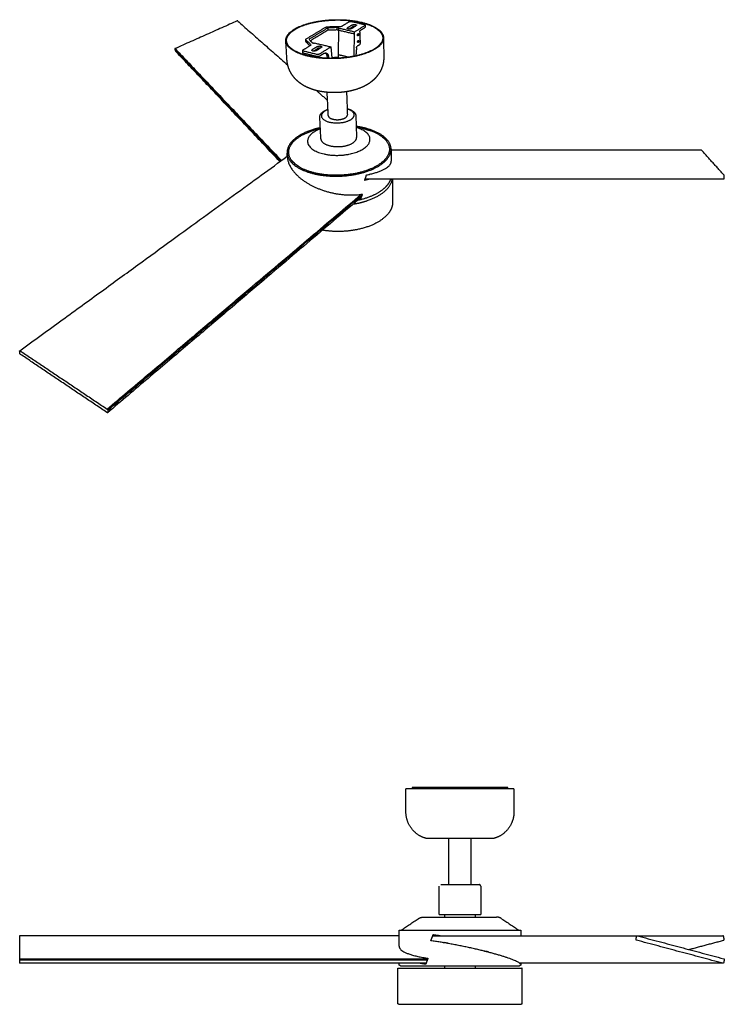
# Model space of a CAD drawing. Header units: millimetres. Extents: x -3425 to -1334, y -6454 to -5081.
# Tile 2 of 2: x -2182 to -1334, y -6454 to -5268. Entities that reach past the tile are written whole.
import ezdxf

# ---------------------------------------------------------------- set-up
doc = ezdxf.new("R2010")
doc.units = ezdxf.units.MM
doc.layers.add('Make2D$Visible$Curvas', color=7, linetype='Continuous')

msp = doc.modelspace()

# ---------------------------------------------------------------- linework, layer by layer
at = {"layer": 'Make2D$Visible$Curvas', "color": 7, "lineweight": -3, "true_color": 0xffffff}
for points, weights, degree in [([(-1920.2, -5269.5), (-1995, -5302.8)], [1956.50823439, 1918.44722666], 1), ([(-1919.6, -5269.6), (-1919.8, -5269.4), (-1920.2, -5269.5)], [1957.10165035, 1669.50852855, 1956.50823439], 2), ([(-1919.6, -5269.6), (-1859.3, -5322.8)], [1673.51279271, 1532.93501927], 1), ([(-1837.1, -5291.1), (-1813.7, -5277)], [1439.80395719, 1474.33494054], 1), ([(-1813.7, -5277), (-1812.9, -5276.6), (-1811.5, -5276.5)], [1474.33494054, 1308.74272731, 1475.62412369], 2), ([(-1811.5, -5276.5), (-1794.5, -5276)], [1475.62412369, 1477.07019962], 1), ([(-1800.2, -5277.5), (-1811, -5277.9)], [1473.13227104, 1472.21239806], 1), ([(-1797.9, -5278), (-1800.2, -5277.5)], [1471.83323293, 1473.13227104], 1), ([(-1800.2, -5277.5), (-1800.1, -5280)], [1473.13227104, 1474.63227104], 1), ([(-1794.5, -5276), (-1785.9, -5270.6)], [1477.07019962, 1490.58323293], 1), ([(-1781.5, -5274.2), (-1787.3, -5277.8)], [1481.47501491, 1472.47501491], 1), ([(-1785.9, -5270.6), (-1784.4, -5269.8), (-1782.2, -5270.3)], [1490.58323293, 1055.59250219, 1491.53419483], 2), ([(-1785.7, -5279.3), (-1781.5, -5276.7)], [1476.28646091, 1482.97501491], 1), ([(-1782.8, -5278.8), (-1777.1, -5275.2)], [1469.8769387, 1478.8769387], 1), ([(-1782.2, -5270.3), (-1767.4, -5273.7)], [1491.53419483, 1482.87394079], 1), ([(-1778.6, -5276.2), (-1780.4, -5276), (-1781.5, -5276.7)], [1470.84806779, 1197.46311487, 1482.97501491], 2), ([(-1766.6, -5275.1), (-1779, -5282.9)], [1479.32490268, 1459.82490268], 1), ([(-1776.7, -5274.7), (-1776.7, -5275), (-1777.1, -5275.2)], [1480.32449149, 1417.60117101, 1478.8769387], 2), ([(-1771.8, -5271.2), (-1745.2, -5277.3), (-1745, -5289.9)], [1492.80878742, 1290.87197805, 1446.54603373], 2), ([(-1771.8, -5280.8), (-1766.6, -5277.5)], [1472.57490268, 1480.82490268], 1), ([(-1771.3, -5270.9), (-1744.3, -5277.1), (-1744.1, -5289.9)], [1493.55878742, 1291.03589661, 1446.53111779], 2), ([(-1767.4, -5273.7), (-1766.2, -5273.9), (-1766.2, -5274.5)], [1482.87394079, 1301.21956792, 1480.75015065], 2), ([(-1766.2, -5274.5), (-1766.2, -5274.8), (-1766.6, -5275.1)], [1480.75015065, 1419.82879549, 1479.32490268], 2), ([(-1766.2, -5276.9), (-1766.1, -5277.2), (-1766.6, -5277.5)], [1482.25015065, 1421.26782401, 1480.82490268], 2), ([(-1766.2, -5274.5), (-1766.2, -5276.9)], [1278.37149971, 1279.66649013], 1), ([(-1811, -5277.9), (-1833.8, -5291.7)], [1472.21239806, 1438.46239806], 1), ([(-1832.3, -5293.3), (-1810.9, -5280.4)], [1442.04099755, 1473.71239806], 1), ([(-1811, -5277.9), (-1810.9, -5280.4)], [1472.21239806, 1473.71239806], 1), ([(-1810.9, -5280.4), (-1800.1, -5280)], [1473.71239806, 1474.63227104], 1), ([(-1800.1, -5280), (-1798.4, -5280.4)], [1474.63227104, 1473.62791483], 1), ([(-1798.3, -5280.8), (-1798.7, -5310.2)], [1472.58323293, 1487.80062424], 1), ([(-1798.4, -5278.3), (-1797.9, -5278)], [1471.08323293, 1471.83323293], 1), ([(-1779, -5282.9), (-1798.4, -5278.3)], [1459.82490268, 1471.08323293], 1), ([(-1798.4, -5278.3), (-1798.3, -5280.8)], [1471.08323293, 1472.58323293], 1), ([(-1779, -5285.4), (-1798.3, -5280.8)], [1461.32490268, 1472.58323293], 1), ([(-1787.7, -5278.4), (-1787.7, -5278.1), (-1787.3, -5277.8)], [1471.0036285, 1408.2164353, 1472.47501491], 2), ([(-1779.5, -5312), (-1779, -5285.4)], [1475.00849907, 1461.32490268], 1), ([(-1779, -5285.4), (-1779, -5282.9)], [1461.32490268, 1459.82490268], 1), ([(-1775.1, -5287.4), (-1775.5, -5287.3), (-1775.5, -5286.5)], [1469.85420238, 1253.4748193, 1468.57490268], 2), ([(-1774.5, -5284.8), (-1774.1, -5284.9), (-1774.1, -5285.6)], [1469.5424565, 1253.71238693, 1470.82490268], 2), ([(-1772.7, -5283.1), (-1772.7, -5281.4), (-1771.8, -5280.8)], [1472.07490268, 1040.20703932, 1472.57490268], 2), ([(-1772.7, -5283.1), (-1772.3, -5296.1)], [1472.07490268, 1480.07490268], 1), ([(-1860.3, -5316.7), (-1861.7, -5293.6)], [1244.58838156, 1232.63458931], 1), ([(-1836.5, -5311.6), (-1861, -5305.4), (-1861.7, -5293.6)], [1396.05878742, 1263.58886219, 1437.63943548], 2), ([(-1836, -5311.2), (-1860.1, -5305.2), (-1860.8, -5293.5)], [1396.80878742, 1263.84638345, 1437.79083097], 2), ([(-1840.9, -5304.4), (-1831.3, -5298.5)], [1408.83323293, 1422.34626625], 1), ([(-1837.6, -5291.8), (-1837.6, -5291.4), (-1837.1, -5291.1)], [1438.22534155, 1367.94540036, 1439.80395719], 2), ([(-1837.4, -5292.1), (-1837.6, -5292), (-1837.6, -5291.8)], [1437.4065967, 1418.4280664, 1438.22534155], 2), ([(-1837.4, -5294.3), (-1837.6, -5291.8)], [1236.1955915, 1234.9076421], 1), ([(-1831.3, -5298.5), (-1837.4, -5292.1)], [1422.34626625, 1437.4065967], 1), ([(-1837.3, -5294.7), (-1837.4, -5294.5), (-1837.4, -5294.3)], [1438.9065967, 1419.90785949, 1439.72534155], 2), ([(-1832.8, -5299.4), (-1837.3, -5294.7)], [1427.70119372, 1438.9065967], 1), ([(-1833.8, -5291.7), (-1833.8, -5291.8)], [1438.46239806, 1438.49581504], 1), ([(-1833.8, -5291.7), (-1830, -5295.7)], [1438.46239806, 1428.88227104], 1), ([(-1830, -5295.7), (-1827.7, -5296.3)], [1428.88227104, 1427.58323293], 1), ([(-1823.6, -5300.3), (-1829.9, -5304.2)], [1418.28119691, 1409.28119691], 1), ([(-1827.7, -5296.3), (-1827.2, -5296)], [1427.58323293, 1428.33323293], 1), ([(-1827.2, -5296), (-1807.4, -5300.8)], [1428.33323293, 1417.07490268], 1), ([(-1807.4, -5300.8), (-1820.9, -5309.3)], [1417.07490268, 1397.57490268], 1), ([(-1818.5, -5300.7), (-1818.5, -5301.1), (-1819, -5301.4)], [1417.22214789, 1349.72380712, 1415.6831207], 2), ([(-1807.4, -5300.8), (-1807.3, -5303.3)], [1417.07490268, 1418.57490268], 1), ([(-1776.6, -5301.9), (-1776.5, -5300.5), (-1775.7, -5300)], [1474.95432516, 1138.0737884, 1475.61817333], 2), ([(-1773.2, -5298.4), (-1775.7, -5300)], [1479.57490268, 1475.61817333], 1), ([(-1774.8, -5295.6), (-1775.2, -5295.5), (-1775.3, -5294.7)], [1474.84489701, 1260.39202049, 1473.57490268], 2), ([(-1774.2, -5293), (-1773.8, -5293), (-1773.8, -5293.8)], [1474.55177064, 1260.64333211, 1475.82490268], 2), ([(-1772.3, -5296.1), (-1772.3, -5297.7), (-1773.2, -5298.4)], [1480.07490268, 1047.27810713, 1479.57490268], 2), ([(-1744.1, -5289.9), (-1743.8, -5312.9)], [1251.33900057, 1263.39958992], 1), ([(-1995.4, -5303.6), (-1994.6, -5305.6)], [1918.72237927, 1920.76845021], 1), ([(-1995.4, -5303.6), (-1868, -5438.3)], [1918.72237927, 1573.7266298], 1), ([(-1995, -5302.8), (-1867.1, -5437.7)], [1918.44722666, 1572.6479931], 1), ([(-1994.6, -5305.6), (-1994.6, -5305.7), (-1994.5, -5305.8)], [1920.76845021, 1891.02860401, 1920.98963964], 2), ([(-1868.8, -5439), (-1994.5, -5305.8)], [1362.87080829, 1657.09961984], 1), ([(-1841.4, -5305.1), (-1841.4, -5304.7), (-1840.9, -5304.4)], [1407.24496819, 1337.68181894, 1408.83323293], 2), ([(-1840.2, -5305.9), (-1841.4, -5305.6), (-1841.4, -5305.1)], [1405.28419483, 1254.87613282, 1407.24496819], 2), ([(-1841.2, -5307.6), (-1841.4, -5305.1)], [1209.25046801, 1207.96288527], 1), ([(-1840.1, -5308.5), (-1841.2, -5308.2), (-1841.2, -5307.6)], [1406.78419483, 1256.21496202, 1408.74496819], 2), ([(-1824.8, -5309.8), (-1840.2, -5305.9)], [1396.62394079, 1405.28419483], 1), ([(-1824.7, -5312.3), (-1840.1, -5308.5)], [1398.12394079, 1406.78419483], 1), ([(-1830.4, -5304.9), (-1830.4, -5304.5), (-1829.9, -5304.2)], [1407.71644096, 1340.105702, 1409.28119691], 2), ([(-1829.3, -5311.2), (-1829, -5312.7)], [1432.27660395, 1433.57225058], 1), ([(-1828.4, -5305.9), (-1823.5, -5302.8)], [1412.7612461, 1419.78119691], 1), ([(-1827.6, -5313), (-1827.8, -5311.5)], [1432.59913053, 1431.41057855], 1), ([(-1826.6, -5304.8), (-1826.5, -5305.8)], [1430.15040983, 1430.84449125], 1), ([(-1825.8, -5312.1), (-1825.7, -5313.3)], [1435.26117422, 1436.10452183], 1), ([(-1825.3, -5305.3), (-1819, -5301.4)], [1406.6831207, 1415.6831207], 1), ([(-1820.9, -5309.3), (-1822.5, -5310.3), (-1824.8, -5309.8)], [1397.57490268, 986.643700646, 1396.62394079], 2), ([(-1820.8, -5311.9), (-1822.4, -5312.9), (-1824.7, -5312.3)], [1399.07490268, 987.704360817, 1398.12394079], 2), ([(-1820.4, -5302.3), (-1822.3, -5302.1), (-1823.5, -5302.8)], [1416.05495049, 1149.89530813, 1419.78119691], 2), ([(-1815.7, -5308.7), (-1820.8, -5311.9)], [1406.41083643, 1399.07490268], 1), ([(-1815.7, -5308.7), (-1814.4, -5307.8), (-1813.2, -5308.1)], [1406.41083643, 1364.65907368, 1410.61256976], 2), ([(-1811.8, -5311.9), (-1812.3, -5309), (-1814, -5308)], [1418.67955782, 1307.1737577, 1371.8969058], 2), ([(-1813.2, -5308.1), (-1810.9, -5308.7), (-1810.3, -5312.3)], [1410.61256976, 1280.48641869, 1417.81353242], 2), ([(-1811.4, -5314.5), (-1811.8, -5311.9)], [1420.86451034, 1418.67955782], 1), ([(-1809.9, -5314.5), (-1810.3, -5312.3)], [1419.71499921, 1417.81353242], 1), ([(-1807.3, -5303.3), (-1806.2, -5314.6)], [1418.57490268, 1426.39471316], 1), ([(-1786.6, -5313.2), (-1798.7, -5310.2)], [1480.64716052, 1487.80062424], 1), ([(-1798.7, -5310.2), (-1798.6, -5314.2)], [1487.80062424, 1490.30062424], 1), ([(-1776.6, -5301.9), (-1777.4, -5311.5)], [1474.95432516, 1478.84587514], 1), ([(-1806.3, -5313.6), (-1802.5, -5313.2), (-1798.6, -5313.3)], [1477.26024889, 1467.39899544, 1486.34062158], 2), ([(-1806.2, -5314.2), (-1805.7, -5314.2), (-1805.2, -5314.3)], [1383.82326119, 1370.51541729, 1490.08326616], 2), ([(-1805.2, -5314.3), (-1804.8, -5314.4), (-1804.6, -5314.6)], [1490.08326616, 1392.25100355, 1406.04206378], 2), ([(-1798.6, -5314.2), (-1798, -5314.3)], [1490.30062424, 1489.97551166], 1), ([(-1824.8, -5353.4), (-1811.5, -5365.1)], [1462.4879302, 1437.07361645], 1), ([(-1810.6, -5383.6), (-1811.9, -5355.5)], [1291.21054244, 1275.76344721], 1), ([(-1788.6, -5354.7), (-1787.6, -5382.8)], [1279.63775753, 1295.11453423], 1), ([(-1810.6, -5383.6), (-1810.5, -5386.4), (-1805.5, -5387.7)], [1501.48867074, 1327.18590796, 1492.57432563], 2), ([(-1787.9, -5375.1), (-1787.8, -5375.1), (-1787.8, -5375.1), (-1787.7, -5375.1)], [1520.7329799, 1520.70759034, 1520.68201571, 1520.65625624], 3), ([(-1777.4, -5384.1), (-1776.6, -5409.9)], [1297.56035996, 1312.18479229], 1), ([(-1819.5, -5411.5), (-1820.8, -5385.7)], [1304.77094478, 1290.19638518], 1), ([(-1777, -5395.6), (-1775.8, -5396.6)], [1375.17317866, 1373.12621589], 1), ([(-1858.2, -5428.6), (-1859.3, -5412.2), (-1831.3, -5402.3)], [1521.83848872, 1339.91814459, 1543.18755062], 2), ([(-1835.1, -5403.8), (-1831.7, -5402.4), (-1828.2, -5401), (-1824.8, -5399.6)], [1428.26741617, 1422.12981313, 1415.99221008, 1409.85460704], 3), ([(-1777, -5396.3), (-1776.3, -5396.5), (-1775.5, -5396.7), (-1774.8, -5396.9)], [1561.5091667, 1561.18691191, 1560.84566629, 1560.48598602], 3), ([(-1764.2, -5399.2), (-1769.7, -5397.7), (-1775.7, -5396.7)], [1584.86577956, 1541.08893743, 1514.42471749], 2), ([(-1774.8, -5396.9), (-1773.9, -5397.2), (-1773, -5397.4), (-1772, -5397.7)], [1560.48598602, 1560.01179964, 1559.50597936, 1558.9715919], 3), ([(-1772, -5397.7), (-1768.6, -5398.9), (-1765.1, -5400), (-1761.7, -5401.1)], [1333.88674611, 1340.02128719, 1346.15582828, 1352.29036937], 3), ([(-1765.6, -5399.8), (-1765.4, -5399.9), (-1765.2, -5399.9)], [1579.98261101, 1581.55039577, 1583.14077956], 2), ([(-1765.2, -5399.9), (-1737.2, -5407.8), (-1737, -5423.9)], [1583.14077956, 1366.26547816, 1531.54087911], 2), ([(-1761.7, -5401.1), (-1763.4, -5400.6), (-1765.1, -5400.1)], [1581.24459622, 1581.49071006, 1583.50192883], 2), ([(-1735, -5423.9), (-1735.2, -5407.2), (-1764.2, -5399.2)], [1531.48392203, 1366.59364313, 1584.86577956], 2), ([(-1819.5, -5411.5), (-1819.3, -5416.8), (-1810, -5419.5)], [1518.37945824, 1340.65534327, 1501.75905841], 2), ([(-1860.2, -5428.8), (-1859.2, -5444.1), (-1833.2, -5452.1)], [1521.46790258, 1337.84160006, 1475.00209588], 2), ([(-1859.9, -5433.3), (-1860.2, -5428.8)], [1306.60201009, 1303.98200188], 1), ([(-1858.2, -5429.5), (-1858.2, -5428.6)], [1304.98289813, 1304.44427272], 1), ([(-1832.1, -5451.2), (-1857.2, -5443.4), (-1858.2, -5428.6)], [1476.72709588, 1338.41392995, 1521.83848872], 2), ([(-1735, -5423.9), (-1734.9, -5438.6)], [1325.78957285, 1334.40821806], 1), ([(-1361.5, -5425.1), (-1361.5, -5425), (-1361.6, -5425)], [1599.63338914, 1529.5217121, 1600.07712042], 2), ([(-1334, -5455.4), (-1361.5, -5425.1)], [1482.00790416, 1599.63338914], 1), ([(-2181.9, -5666.7), (-1859.9, -5432.5)], [992.30518356, 1304.87430778], 1), ([(-1859.9, -5433.3), (-1858.6, -5452.5), (-1832.4, -5466.8)], [1306.60201009, 1243.18660615, 1484.75131131], 2), ([(-1857.1, -5433.2), (-1857.1, -5433.2)], [1538.18011516, 1538.21496299], 1), ([(-1856.7, -5444.1), (-1856.7, -5444.1), (-1856.7, -5444.2)], [1332.06452989, 1332.0979416, 1332.1337439], 2), ([(-1856.7, -5444.1), (-1856.6, -5444.3), (-1856.6, -5444.5)], [1298.94748895, 1298.71954702, 1298.52557836], 2), ([(-1766.8, -5461.4), (-1765.6, -5458.3), (-1764.5, -5455)], [1283.05536765, 1278.87560666, 1275.23023929], 2), ([(-1761.2, -5454.4), (-1761.2, -5454.3), (-1761.1, -5454.3)], [1543.04251722, 1543.08782489, 1543.137263], 2), ([(-1761.1, -5454.3), (-1761.1, -5454.3), (-1761.2, -5454.3), (-1761.2, -5454.4)], [1416.32780919, 1416.34139646, 1416.35498373, 1416.368571], 3), ([(-1333.9, -5456.5), (-1333.8, -5455.7), (-1334, -5455.4)], [1481.34397111, 1047.26162922, 1482.00790416], 2), ([(-1832.4, -5466.8), (-1802.2, -5483.3), (-1769.5, -5478.1)], [1484.75131131, 1195.95725742, 1289.72184963], 2), ([(-1760.6, -5460), (-1763.6, -5460.8), (-1766.8, -5461.4)], [1273.93126757, 1276.25312605, 1283.05536765], 2), ([(-1764.9, -5459.9), (-1765.5, -5460.2), (-1766, -5460.4), (-1766.5, -5460.7)], [1512.369393, 1511.8417688, 1511.32544953, 1510.82097497], 3), ([(-1766.5, -5460.6), (-1765.2, -5460.3), (-1764, -5460)], [1282.08116775, 1279.58600136, 1277.87826911], 2), ([(-1765.5, -5460.4), (-1765.3, -5460.2), (-1765.1, -5460)], [1449.29131597, 1450.57877162, 1452.00310794], 2), ([(-1764.9, -5460), (-1765, -5460.1), (-1765.1, -5460.2), (-1765.2, -5460.3)], [1533.00848075, 1532.84926583, 1532.69058433, 1532.53245675], 3), ([(-1733.4, -5460), (-1733.1, -5487.7)], [1347.28685703, 1364.15216085], 1), ([(-1334.5, -5460), (-1334.4, -5460), (-1334.4, -5460)], [1483.61594853, 1465.61097659, 1483.30966596], 2), ([(-1334.4, -5460), (-1334.2, -5460), (-1334.1, -5459.4)], [1483.30966596, 1197.88761854, 1482.36727207], 2), ([(-1334.1, -5459.4), (-1333.9, -5456.5)], [1482.36727207, 1481.34397111], 1), ([(-2076.8, -5737.1), (-1770.9, -5478.3)], [1123.46287695, 1491.77190554], 1), ([(-2076, -5738.4), (-1769.9, -5479)], [1123.73802956, 1492.83271617], 1), ([(-1769.5, -5478.1), (-1770.7, -5481.1), (-1771.9, -5484.2)], [1289.72184963, 1287.53830772, 1286.08363148], 2), ([(-1771, -5482), (-2076.2, -5741.4)], [1276.67133275, 962.030376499], 1), ([(-1771.9, -5484.2), (-1772.9, -5484.3), (-1773.9, -5484.4)], [1286.08363148, 1283.53011736, 1281.38293321], 2), ([(-1772, -5482.8), (-1771.7, -5482.8), (-1771.3, -5482.7)], [1289.20510895, 1290.16938903, 1291.18629036], 2), ([(-2182.1, -5667.1), (-2182.1, -5666.8), (-2181.9, -5666.7)], [1162.41791546, 1110.3755062, 1162.03396564], 2), ([(-2182, -5669.8), (-2182.1, -5667.1)], [1164.4639864, 1162.41791546], 1), ([(-2181.9, -5666.7), (-2181.7, -5666.6), (-2181.3, -5666.9)], [1162.03396564, 1027.42415192, 1161.52388468], 2), ([(-2181.3, -5666.9), (-2076.8, -5737.1)], [1161.52388468, 1123.46287695], 1), ([(-2181.1, -5671.1), (-2182, -5670.5), (-2182, -5669.8)], [1164.73913901, 823.813749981, 1164.4639864], 2), ([(-2077, -5741.2), (-2181.1, -5671.1)], [1126.67813128, 1164.73913901], 1), ([(-2076, -5738.4), (-2076.1, -5741.1)], [1123.73802956, 1125.78410049], 1), ([(-2076.2, -5741.4), (-2076.5, -5741.6), (-2077, -5741.2)], [1126.10179642, 968.662188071, 1126.67813128], 2), ([(-2076.1, -5741.1), (-2076.1, -5741.3), (-2076.2, -5741.4)], [1125.78410049, 1091.0259556, 1126.10179642], 2), ([(-1706.6, -6192.9), (-1709.6, -6192.9), (-1709.6, -6192.9)], [1, 0.707106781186, 1], 2), ([(-1594.6, -6192.9), (-1594.6, -6192.9), (-1597.6, -6192.9)], [1, 0.707106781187, 1], 2), ([(-1702.3, -6350.9), (-1699.4, -6349), (-1695.9, -6348.9)], [0.861842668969, 0.887005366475, 0.988551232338], 2), ([(-1601.9, -6350.9), (-1604.8, -6349), (-1608.2, -6348.9)], [0.861842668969, 0.887005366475, 0.988551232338], 2), ([(-1687.1, -6377.4), (-1685.7, -6373.9), (-1684.3, -6370.1)], [0.865639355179, 0.863438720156, 0.861638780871], 2), ([(-1677.3, -6371.4), (-1680.9, -6370.9), (-1684.4, -6370.4)], [0.85576769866, 0.858171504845, 0.86318483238], 2), ([(-1684.3, -6370.1), (-1680, -6370.7), (-1675.5, -6371.4)], [0.861638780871, 0.856218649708, 0.854431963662], 2), ([(-1671.5, -6379.5), (-1671.5, -6379.4), (-1671.1, -6379.4)], [1, 0.967356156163, 1], 2), ([(-1666.9, -6380.5), (-1667.2, -6380.5), (-1667.7, -6380.5)], [1, 0.925142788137, 0.904075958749], 2), ([(-1666.6, -6380.5), (-1666.6, -6380.5), (-1666.9, -6380.5)], [1, 0.967356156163, 1], 2), ([(-1585.7, -6371.5), (-1585.6, -6371.4), (-1585.5, -6371.4)], [1, 0.993571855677, 1], 2), ([(-1585.5, -6371.4), (-1585.4, -6371.4), (-1585.3, -6371.5)], [1, 0.961725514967, 0.936928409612], 2), ([(-1439.5, -6376.8), (-1440.3, -6376.6), (-1440.1, -6375.6)], [1, 0.707106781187, 1], 2), ([(-1439.4, -6372.2), (-1439.3, -6371.4), (-1438.6, -6371.4)], [1, 0.782608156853, 1], 2), ([(-1438.6, -6371.4), (-1438.5, -6371.4), (-1438.4, -6371.5)], [1, 0.993571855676, 1], 2), ([(-1335.5, -6371.4), (-1335.6, -6371.4), (-1335.7, -6371.5)], [1, 0.993571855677, 1], 2), ([(-1334.7, -6372.2), (-1334.8, -6371.4), (-1335.5, -6371.4)], [1, 0.782608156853, 1], 2), ([(-1334.7, -6376.8), (-1333.8, -6376.6), (-1334, -6375.6)], [1, 0.707106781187, 1], 2), ([(-1725.3, -6384.1), (-1725.3, -6393.6), (-1690.6, -6398.5)], [1, 0.812581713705, 0.865016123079], 2), ([(-1622.5, -6389.9), (-1622.5, -6389.8), (-1622.2, -6389.8)], [1, 0.967356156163, 1], 2), ([(-1622.2, -6390.1), (-1622.6, -6390), (-1622.5, -6389.9)], [0.89974328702, 0.916028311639, 1], 2), ([(-1618, -6391), (-1618.6, -6391), (-1619.7, -6390.8)], [1, 0.863224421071, 0.906027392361], 2), ([(-1617.6, -6390.9), (-1617.7, -6391), (-1618, -6391)], [1, 0.967356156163, 1], 2), ([(-2182.1, -6403.7), (-2182.1, -6404.5), (-2182.1, -6404.5)], [1, 0.782608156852, 1], 2), ([(-1690.6, -6398.5), (-1692, -6402.1), (-1693.2, -6405.8)], [0.865016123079, 0.86289395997, 0.861164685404], 2), ([(-1334.6, -6403.7), (-1334.8, -6404.5), (-1335.5, -6404.5)], [1, 0.782608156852, 1], 2), ([(-1334.6, -6399.1), (-1334.6, -6399.1), (-1334.6, -6399.1)], [1, 0.999106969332, 1], 2), ([(-1723.8, -6407.5), (-1725.3, -6407.5), (-1725.3, -6406)], [0.998689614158, 0.707763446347, 1], 2), ([(-1718.3, -6407.5), (-1712.9, -6407.5), (-1702.8, -6407.5)], [0.887325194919, 0.853553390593, 0.853553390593], 2), ([(-1693.2, -6405.8), (-1697.1, -6405.2), (-1700.6, -6404.5)], [0.861164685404, 0.855995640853, 0.854337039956], 2), ([(-1697.1, -6404.5), (-1695.1, -6404.9), (-1693, -6405.2)], [0.855605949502, 0.857113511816, 0.859728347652], 2), ([(-1601.3, -6407.5), (-1591.2, -6407.5), (-1585.8, -6407.5)], [0.853553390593, 0.853553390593, 0.887325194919], 2), ([(-1578.8, -6406), (-1578.8, -6407.5), (-1580.3, -6407.5)], [1, 0.707106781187, 1], 2), ([(-1579, -6404.5), (-1579, -6405.2), (-1579, -6405.8)], [0.861784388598, 0.861468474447, 0.861164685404], 2), ([(-1335.5, -6404.5), (-1335.6, -6404.5), (-1335.7, -6404.5)], [1, 0.993571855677, 1], 2), ([(-1725.7, -6454), (-1726.7, -6454), (-1726.7, -6453)], [0.997602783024, 0.708310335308, 1], 2), ([(-1720.1, -6454), (-1714.5, -6454), (-1704.1, -6454)], [0.887325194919, 0.853553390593, 0.853553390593], 2), ([(-1600, -6454), (-1589.7, -6454), (-1584.1, -6454)], [0.853553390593, 0.853553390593, 0.887325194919], 2), ([(-1577.4, -6453), (-1577.4, -6454), (-1578.5, -6454)], [1, 0.707933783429, 0.9983506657], 2)]:
    msp.add_rational_spline(points, weights, degree=degree, dxfattribs=at)
for points, weights, degree, knots in [([(-1861.7, -5293.6), (-1862.7, -5279.3), (-1831.3, -5271.7), (-1800.7, -5264.2), (-1771.3, -5270.9)], [1437.63943548, 1250.89786706, 1491.6634385, 1283.80618732, 1493.55878742], 2, [59.766841, 59.766841, 59.766841, 131.985182, 131.985182, 204.203522, 204.203522, 204.203522]), ([(-1860.8, -5293.5), (-1861.7, -5279.5), (-1830.8, -5272), (-1800.7, -5264.6), (-1771.8, -5271.2)], [1437.79083097, 1250.70921738, 1490.95407651, 1283.08331487, 1492.80878742], 2, [-142.166736, -142.166736, -142.166736, -71.083368, -71.083368, 0, 0, 0]), ([(-1781.5, -5274.2), (-1780.5, -5273.5), (-1778.6, -5273.7), (-1776.7, -5273.9), (-1776.7, -5274.7)], [1481.47501491, 1189.45204399, 1482.70372671, 1188.73473895, 1480.32449149], 2, [-9.424778, -9.424778, -9.424778, -5.583579, -5.583579, -1.74238, -1.74238, -1.74238]), ([(-1782.8, -5278.8), (-1783.9, -5279.5), (-1785.8, -5279.3), (-1787.7, -5279.1), (-1787.7, -5278.4)], [1469.8769387, 1179.48114227, 1468.64549443, 1180.18238966, 1471.0036285], 2, [-9.424778, -9.424778, -9.424778, -5.597366, -5.597366, -1.769953, -1.769953, -1.769953]), ([(-1775.5, -5286.5), (-1775.5, -5285.8), (-1775.2, -5285.3), (-1774.8, -5284.7), (-1774.5, -5284.8)], [1468.57490268, 1280.94999316, 1468.47262634, 1281.50447181, 1469.5424565], 2, [-4.712389, -4.712389, -4.712389, -3.180824, -3.180824, -1.649259, -1.649259, -1.649259]), ([(-1774.1, -5285.6), (-1774, -5286.3), (-1774.4, -5286.9), (-1774.7, -5287.5), (-1775.1, -5287.4)], [1470.82490268, 1283.22527476, 1470.92651357, 1282.66881032, 1469.85420238], 2, [-4.712389, -4.712389, -4.712389, -3.179067, -3.179067, -1.645744, -1.645744, -1.645744]), ([(-1744.1, -5289.9), (-1743.9, -5303.9), (-1775, -5311.4), (-1806.8, -5319), (-1836.5, -5311.6)], [1446.53111779, 1218.65826805, 1396.49512674, 1189.38791439, 1396.05878742], 2, [66.078755, 66.078755, 66.078755, 135.141139, 135.141139, 204.203522, 204.203522, 204.203522]), ([(-1745, -5289.9), (-1744.8, -5303.7), (-1775.4, -5311.1), (-1806.7, -5318.6), (-1836, -5311.2)], [1446.54603373, 1218.96440592, 1397.24904874, 1190.11718028, 1396.80878742], 2, [-136.047614, -136.047614, -136.047614, -68.023807, -68.023807, 0, 0, 0]), ([(-1823.6, -5300.3), (-1822.4, -5299.6), (-1820.5, -5299.7), (-1818.6, -5299.9), (-1818.5, -5300.7)], [1418.28119691, 1146.19035352, 1419.52011406, 1145.53436663, 1417.22214789], 2, [-9.424778, -9.424778, -9.424778, -5.636543, -5.636543, -1.848307, -1.848307, -1.848307]), ([(-1775.3, -5294.7), (-1775.3, -5294), (-1774.9, -5293.4), (-1774.6, -5292.9), (-1774.2, -5293)], [1473.57490268, 1284.06134504, 1473.47460057, 1284.62170616, 1474.55177064], 2, [-4.712389, -4.712389, -4.712389, -3.175624, -3.175624, -1.638859, -1.638859, -1.638859]), ([(-1773.8, -5293.8), (-1773.8, -5294.5), (-1774.1, -5295.1), (-1774.5, -5295.6), (-1774.8, -5295.6)], [1475.82490268, 1286.33575764, 1475.92453676, 1285.77341199, 1474.84489701], 2, [-4.712389, -4.712389, -4.712389, -3.173873, -3.173873, -1.635357, -1.635357, -1.635357]), ([(-1995, -5302.8), (-1995.3, -5302.8), (-1995.4, -5303.1), (-1995.6, -5303.4), (-1995.4, -5303.6)], [1918.44722666, 1636.9189073, 1918.3117122, 1637.08012558, 1918.72237927], 2, [0, 0, 0, 0.871661, 0.871661, 1.743321, 1.743321, 1.743321]), ([(-1825.3, -5305.3), (-1826.4, -5306), (-1828.4, -5305.9), (-1830.3, -5305.7), (-1830.4, -5304.9)], [1406.6831207, 1136.23847175, 1405.44147037, 1136.87736182, 1407.71644096], 2, [-9.424778, -9.424778, -9.424778, -5.651468, -5.651468, -1.878158, -1.878158, -1.878158]), ([(-1743.8, -5312.9), (-1743.7, -5317.7), (-1744.6, -5322.4), (-1746.4, -5326.8), (-1748, -5330.8), (-1750.4, -5334.4), (-1753.2, -5337.5), (-1753.8, -5338.2), (-1754.5, -5338.9), (-1755.9, -5340.3), (-1756.6, -5341), (-1757.7, -5341.9), (-1757.9, -5342), (-1758.9, -5342.9), (-1759.7, -5343.5), (-1760.5, -5344.1), (-1765.1, -5347.3), (-1770.2, -5349.7), (-1781, -5353.4), (-1786.6, -5354.6), (-1792.5, -5355.3), (-1798.2, -5355.9), (-1804, -5356.1), (-1815.2, -5355.3), (-1820.5, -5354.5), (-1825.6, -5353.2)], [1460.47299748, 1459.35333494, 1458.18313955, 1456.74519067, 1455.43052322, 1453.9312871, 1452.17838572, 1451.78517474, 1451.38108013, 1450.52014139, 1450.06223194, 1449.45414003, 1449.31270195, 1448.70457228, 1448.23044996, 1447.75100313, 1445.09447246, 1442.22767967, 1437.51636292, 1435.64364764, 1434.52093081, 1433.42944279, 1433.07756176, 1433.81542864, 1434.82993237, 1436.24926393], 3, [0, 0, 0, 0, 16.760521, 16.760521, 16.760521, 32.065353, 32.065353, 32.065353, 35.499962, 35.499962, 39.201907, 39.201907, 40.31534, 40.31534, 43.963412, 43.963412, 43.963412, 64.249325, 64.249325, 84.003911, 84.003911, 84.003911, 103.111378, 103.111378, 121.312333, 121.312333, 121.312333, 121.312333]), ([(-1825.6, -5353.2), (-1830, -5352), (-1834.2, -5350.4), (-1842, -5346.4), (-1845.6, -5343.9), (-1848.8, -5340.8), (-1852.7, -5337.1), (-1855.8, -5332.6), (-1857.9, -5327.4), (-1859.2, -5324), (-1860, -5320.4), (-1860.3, -5316.7)], [1436.24926393, 1437.4819823, 1439.01744679, 1442.07284096, 1443.58325316, 1444.9203731, 1446.5489574, 1447.87665925, 1449.12684563, 1449.95897883, 1450.74142013, 1451.58131513], 3, [0, 0, 0, 0, 15.880405, 15.880405, 31.705874, 31.705874, 31.705874, 50.941421, 50.941421, 50.941421, 63.783727, 63.783727, 63.783727, 63.783727]), ([(-1820.8, -5385.7), (-1820.8, -5384.6), (-1820.6, -5383.6), (-1820.1, -5382.6), (-1819.6, -5381.4), (-1818.7, -5380.4), (-1817.5, -5379.4), (-1817.2, -5379.2), (-1816.9, -5378.9), (-1816.6, -5378.7), (-1815, -5377.6), (-1813.1, -5376.7), (-1811, -5375.9)], [1501.42208347, 1503.01991227, 1504.61261374, 1506.23223865, 1508.14819775, 1510.07346228, 1511.86854519, 1512.34665477, 1512.81709342, 1513.27787098, 1515.41615932, 1517.33074745, 1518.8948797], 3, [0.004168, 0.004168, 0.004168, 0.004168, 6.17797, 6.17797, 6.17797, 13.542773, 13.542773, 13.542773, 15.489984, 15.489984, 15.489984, 24.555581, 24.555581, 24.555581, 24.555581]), ([(-1811, -5376.3), (-1813.6, -5377.3), (-1815.5, -5378.6), (-1826.7, -5386.5), (-1810.2, -5391.1)], [1362.7059397, 1415.64229551, 1512.35806525, 1057.33579101, 1485.44933778], 2, [-43.748739, -43.748739, -43.748739, -35.729228, -35.729228, 0, 0, 0]), ([(-1810.2, -5391.1), (-1793.4, -5395.8), (-1782.5, -5387.7), (-1772.1, -5380), (-1787.9, -5375.5)], [1485.44933778, 1043.40680871, 1492.65950958, 1076.12715872, 1501.64944614], 2, [-71.458456, -71.458456, -71.458456, -35.729228, -35.729228, -0.722325, -0.722325, -0.722325]), ([(-1805.5, -5387.7), (-1799.7, -5389.4), (-1793.6, -5387.7), (-1787.5, -5385.9), (-1787.6, -5382.8)], [1492.57432563, 1276.53804743, 1492.77888007, 1282.79557167, 1503.30270099], 2, [0, 0, 0, 14.329858, 14.329858, 28.659717, 28.659717, 28.659717]), ([(-1787.7, -5375.1), (-1785.1, -5375.9), (-1782.8, -5376.8), (-1781.1, -5378.1), (-1779.7, -5379.1), (-1778.6, -5380.2), (-1778, -5381.6), (-1777.6, -5382.4), (-1777.4, -5383.2), (-1777.4, -5384.1)], [1520.65625624, 1519.18030505, 1517.14369979, 1514.76085556, 1512.91088297, 1510.83993736, 1508.72873175, 1507.44480156, 1506.1582759, 1504.83899], 3, [0, 0, 0, 0, 10.845891, 10.845891, 10.845891, 19.305905, 19.305905, 19.305905, 24.3941, 24.3941, 24.3941, 24.3941]), ([(-1822.1, -5398.6), (-1825.2, -5399.3), (-1828.1, -5400.2), (-1861.4, -5410.2), (-1860.2, -5428.8)], [1542.18282035, 1560.08898704, 1582.62151042, 1324.67201326, 1521.46790258], 2, [-156.830951, -156.830951, -156.830951, -148.496143, -148.496143, -66.894325, -66.894325, -66.894325]), ([(-1820.1, -5399.4), (-1825.3, -5401.4), (-1828.9, -5404), (-1850.5, -5419.6), (-1819.1, -5428.9)], [1390.8269428, 1443.2200056, 1541.03260673, 1066.43651836, 1489.19516836], 2, [-84.554864, -84.554864, -84.554864, -68.829403, -68.829403, 0, 0, 0]), ([(-1824.8, -5399.6), (-1823.8, -5399.2), (-1822.9, -5398.8), (-1821.3, -5398.3), (-1820.8, -5398.1), (-1820.2, -5397.9)], [1554.85417386, 1555.56047472, 1556.23914557, 1557.26248813, 1557.62725482, 1557.98067638], 3, [51.640127, 51.640127, 51.640127, 51.640127, 55.717977, 55.717977, 58.084487, 58.084487, 58.084487, 58.084487]), ([(-1819.1, -5428.9), (-1786.9, -5438.4), (-1766.2, -5422), (-1746.7, -5406.7), (-1777, -5397.8)], [1489.19516836, 1039.60348576, 1503.08496811, 1092.70091233, 1540.25707979], 2, [-137.658806, -137.658806, -137.658806, -68.829403, -68.829403, -1.09288, -1.09288, -1.09288]), ([(-1810, -5419.5), (-1799.2, -5422.7), (-1787.7, -5419.4), (-1776.4, -5416.1), (-1776.6, -5409.9)], [1501.75905841, 1283.50669969, 1502.09476225, 1295.1803896, 1521.79960059], 2, [0, 0, 0, 26.911254, 26.911254, 53.822508, 53.822508, 53.822508]), ([(-1833.2, -5452.1), (-1801.6, -5461.8), (-1767.8, -5451.9), (-1734.8, -5442.2), (-1735, -5423.9)], [1475.00209588, 1256.83462503, 1475.39372182, 1289.56047023, 1531.48392203], 2, [-230.097961, -230.097961, -230.097961, -152.503668, -152.503668, -74.909374, -74.909374, -74.909374]), ([(-1737, -5423.9), (-1736.8, -5441.6), (-1768.7, -5451), (-1801.4, -5460.6), (-1832.1, -5451.2)], [1531.54087911, 1290.26148245, 1477.13341649, 1258.49410893, 1476.72709588], 2, [-150.43728, -150.43728, -150.43728, -75.21864, -75.21864, 0, 0, 0]), ([(-1764.5, -5455), (-1735.6, -5449.2), (-1734.9, -5439.1), (-1734.9, -5438.9), (-1734.9, -5438.6)], [1275.23023929, 1229.83385649, 1539.68315315, 1532.80304925, 1526.18079884], 2, [-162.369697, -162.369697, -162.369697, -82.939938, -82.939938, -80.711236, -80.711236, -80.711236]), ([(-1780.6, -5490.1), (-1773.1, -5488.9), (-1766.3, -5486.8), (-1736.1, -5477.6), (-1733.6, -5460)], [1419.29108771, 1446.79619387, 1497.26221478, 1323.45896139, 1519.05873897], 2, [-173.443034, -173.443034, -173.443034, -155.448238, -155.448238, -82.515849, -82.515849, -82.515849]), ([(-1735.6, -5460), (-1736, -5461.4), (-1736.7, -5462.8), (-1739, -5466.8), (-1741.2, -5469.3), (-1743.9, -5471.7), (-1751.3, -5478), (-1762.4, -5483), (-1775.5, -5485.8)], [1541.36602956, 1538.76605787, 1536.1879296, 1528.73197562, 1523.99297939, 1519.5575921, 1507.67853803, 1498.41251527, 1493.18221287], 3, [12.830686, 12.830686, 12.830686, 12.830686, 22.172221, 22.172221, 40.208048, 40.208048, 40.208048, 89.081463, 89.081463, 89.081463, 89.081463]), ([(-1733.1, -5487.7), (-1733, -5494), (-1736.2, -5500.2), (-1742.3, -5505.7), (-1751.1, -5513.7), (-1765.4, -5519.5), (-1782, -5521.9), (-1794, -5523.7), (-1806.3, -5523.5), (-1817.6, -5521.5)], [1575.60170633, 1563.92956092, 1552.36445746, 1542.20111286, 1527.60296435, 1516.86456517, 1512.46787152, 1509.30529711, 1509.61554497, 1513.17632964], 3, [0.000232, 0.000232, 0.000232, 0.000232, 41.304785, 41.304785, 41.304785, 101.119188, 101.119188, 101.119188, 144.132363, 144.132363, 144.132363, 144.132363]), ([(-2076.8, -5737.1), (-2076.4, -5737.2), (-2076.1, -5737.7), (-2075.8, -5738.2), (-2076, -5738.4)], [1123.46287695, 958.515607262, 1123.32736248, 958.676825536, 1123.73802956], 2, [0, 0, 0, 0.871661, 0.871661, 1.743321, 1.743321, 1.743321]), ([(-1587.1, -6194.4), (-1587.1, -6194.4), (-1652.1, -6194.4), (-1717.1, -6194.4), (-1717.1, -6194.4)], [1, 0.707106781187, 1, 0.707106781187, 1], 2, [0, 0, 0, 102.101761, 102.101761, 204.203522, 204.203522, 204.203522]), ([(-1692.1, -6254.4), (-1703.1, -6251.6), (-1710.1, -6242.6), (-1717.1, -6233.7), (-1717.1, -6222.3)], [1, 0.894552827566, 0.894552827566, 0.894552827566, 1], 2, [0, 0, 0, 22.748542, 22.748542, 45.497083, 45.497083, 45.497083]), ([(-1587.1, -6222.3), (-1587.1, -6233.7), (-1594.1, -6242.6), (-1601, -6251.6), (-1612.1, -6254.4)], [1, 0.894552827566, 0.894552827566, 0.894552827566, 1], 2, [0, 0, 0, 22.748542, 22.748542, 45.497083, 45.497083, 45.497083]), ([(-1612.1, -6254.4), (-1612.1, -6254.4), (-1652.1, -6254.4), (-1692.1, -6254.4), (-1692.1, -6254.4)], [1, 0.707106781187, 1, 0.707106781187, 1], 2, [-125.663706, -125.663706, -125.663706, -62.831853, -62.831853, 0, 0, 0]), ([(-1675, -6309.8), (-1675, -6309.8), (-1668.3, -6309.8), (-1661.6, -6309.8), (-1652.1, -6309.8), (-1642.6, -6309.8), (-1635.9, -6309.8), (-1629.1, -6309.8), (-1629.1, -6309.8)], [1, 0.853553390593, 0.853553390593, 0.853553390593, 1, 0.853553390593, 0.853553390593, 0.853553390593, 1], 2, [0, 0, 0, 18.991269, 18.991269, 37.982539, 37.982539, 56.973808, 56.973808, 75.965078, 75.965078, 75.965078]), ([(-1627.1, -6311.8), (-1627.1, -6311), (-1627.7, -6310.4), (-1628.3, -6309.8), (-1629.1, -6309.8)], [1, 0.853553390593, 0.853553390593, 0.853553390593, 1], 2, [0, 0, 0, 1.7002, 1.7002, 3.400401, 3.400401, 3.400401]), ([(-1695.9, -6348.9), (-1695.9, -6348.9), (-1652.1, -6348.9), (-1608.2, -6348.9), (-1608.2, -6348.9)], [1, 0.707106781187, 1, 0.707106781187, 1], 2, [-137.658806, -137.658806, -137.658806, -68.829403, -68.829403, 0, 0, 0]), ([(-1677, -6345.8), (-1677, -6345.8), (-1652.1, -6345.8), (-1627.1, -6345.8), (-1627.1, -6345.8)], [1, 0.707106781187, 1, 0.707106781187, 1], 2, [0, 0, 0, 39.233487, 39.233487, 78.466974, 78.466974, 78.466974]), ([(-1725.3, -6364.6), (-1725.3, -6364.6), (-1652.1, -6364.6), (-1578.8, -6364.6), (-1578.8, -6364.6)], [1, 0.707106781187, 1, 0.707106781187, 1], 2, [-230.097961, -230.097961, -230.097961, -115.048981, -115.048981, 0, 0, 0]), ([(-1579, -6405.8), (-1581.9, -6400.8), (-1615.4, -6391.9), (-1651, -6382.4), (-1687.1, -6377.4)], [0.861164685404, 0.820167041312, 1, 0.811482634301, 0.865639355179], 2, [-162.420204, -162.420204, -162.420204, -83.533367, -83.533367, 0, 0, 0]), ([(-1669.4, -6380.2), (-1669.6, -6380.1), (-1669.7, -6380.1), (-1671.5, -6379.7), (-1671.5, -6379.5)], [0.964588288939, 0.980461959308, 1, 0.791650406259, 1], 2, [-4.875716, -4.875716, -4.875716, -4.567528, -4.567528, -1.281074, -1.281074, -1.281074]), ([(-1671.1, -6379.4), (-1670.2, -6379.4), (-1668.4, -6379.8), (-1666.5, -6380.3), (-1666.6, -6380.5)], [1, 0.791650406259, 1, 0.791650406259, 1], 2, [-7.853982, -7.853982, -7.853982, -4.567528, -4.567528, -1.281074, -1.281074, -1.281074]), ([(-1622.2, -6389.8), (-1621.2, -6389.8), (-1619.4, -6390.2), (-1617.6, -6390.7), (-1617.6, -6390.9)], [1, 0.791650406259, 1, 0.791650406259, 1], 2, [-7.853982, -7.853982, -7.853982, -4.567528, -4.567528, -1.281074, -1.281074, -1.281074]), ([(-2182.1, -6399.1), (-2182.1, -6399.1), (-2182.1, -6399.5), (-2182.1, -6399.9), (-2182.1, -6400.3)], [1, 0.864179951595, 1, 0.864179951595, 1], 2, [0.067177, 0.067177, 0.067177, 0.905249, 0.905249, 1.743321, 1.743321, 1.743321]), ([(-1334.6, -6399.1), (-1334.2, -6399.1), (-1334, -6399.5), (-1333.8, -6399.9), (-1334, -6400.3)], [1, 0.864179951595, 1, 0.864179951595, 1], 2, [0.067177, 0.067177, 0.067177, 0.905249, 0.905249, 1.743321, 1.743321, 1.743321]), ([(-1726.7, -6410.5), (-1726.7, -6410.5), (-1652.1, -6410.5), (-1577.4, -6410.5), (-1577.4, -6410.5)], [1, 0.707106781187, 1, 0.707106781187, 1], 2, [-234.481977, -234.481977, -234.481977, -117.240988, -117.240988, 0, 0, 0])]:
    msp.add_rational_spline(points, weights, degree=degree, knots=knots, dxfattribs=at)
for points, degree in [([(-1361.5, -5425.1), (-1735, -5425.1)], 1), ([(-1334.4, -5460), (-1766.3, -5460)], 1), ([(-1717.1, -6222.3), (-1717.1, -6194.4)], 1), ([(-1709.6, -6192.9), (-1709.6, -6194.4)], 1), ([(-1680.6, -6192.9), (-1706.6, -6192.9)], 1), ([(-1674.6, -6192.9), (-1680.6, -6192.9)], 1), ([(-1680.6, -6192.9), (-1680.6, -6194.4)], 1), ([(-1629.6, -6192.9), (-1674.6, -6192.9)], 1), ([(-1674.6, -6192.9), (-1674.6, -6194.4)], 1), ([(-1629.6, -6192.9), (-1629.6, -6194.4)], 1), ([(-1623.6, -6192.9), (-1629.6, -6192.9)], 1), ([(-1597.6, -6192.9), (-1623.6, -6192.9)], 1), ([(-1623.6, -6194.4), (-1623.6, -6192.9)], 1), ([(-1594.6, -6194.4), (-1594.6, -6192.9)], 1), ([(-1587.1, -6194.4), (-1587.1, -6222.3)], 1), ([(-1665.3, -6309.8), (-1665.3, -6254.4)], 1), ([(-1638.8, -6254.4), (-1638.8, -6309.8)], 1), ([(-1677, -6345.8), (-1677, -6311.8)], 1), ([(-1627.1, -6311.8), (-1627.1, -6345.8)], 1), ([(-1722.8, -6364.6), (-1702.3, -6350.9)], 1), ([(-1670.2, -6348.9), (-1670.2, -6345.8)], 1), ([(-1633.9, -6345.8), (-1633.9, -6348.9)], 1), ([(-1601.9, -6350.9), (-1581.3, -6364.6)], 1), ([(-1725.3, -6384.1), (-1725.3, -6364.6)], 1), ([(-1578.8, -6364.6), (-1578.8, -6371.4)], 1), ([(-2182.1, -6371.5), (-2182.1, -6399.1)], 1), ([(-1725.3, -6371.5), (-2182.1, -6371.5)], 1), ([(-1684.8, -6371.4), (-1438.6, -6371.4)], 1), ([(-1440.1, -6375.6), (-1439.4, -6372.2)], 1), ([(-1335.7, -6404.5), (-1439.5, -6376.8)], 1), ([(-1438.6, -6371.4), (-1335.5, -6371.4)], 1), ([(-1438.4, -6371.5), (-1334.6, -6399.1)], 1), ([(-1376.5, -6388), (-1334.7, -6376.8)], 1), ([(-1334, -6375.6), (-1334.7, -6372.2)], 1), ([(-2182.1, -6399.1), (-1690.9, -6399.1)], 1), ([(-2182.1, -6400.3), (-2182.1, -6403.7)], 1), ([(-2182.1, -6400.3), (-1691.3, -6400.3)], 1), ([(-1334, -6400.3), (-1334.6, -6403.7)], 1), ([(-1692.8, -6404.5), (-2182.1, -6404.5)], 1), ([(-1726.7, -6453), (-1726.7, -6410.5)], 1), ([(-1725.3, -6406), (-1725.3, -6404.5)], 1), ([(-1723.8, -6407.5), (-1723.8, -6407.5), (-1721.9, -6407.5), (-1718.3, -6407.5)], 3), ([(-1702.8, -6407.5), (-1696.2, -6407.5), (-1680.2, -6407.5), (-1652.1, -6407.5), (-1623.9, -6407.5), (-1608, -6407.5), (-1601.3, -6407.5)], 3), ([(-1670.2, -6410.5), (-1670.2, -6407.5)], 1), ([(-1633.9, -6407.5), (-1633.9, -6410.5)], 1), ([(-1585.8, -6407.5), (-1582.2, -6407.5), (-1580.2, -6407.5), (-1580.3, -6407.5)], 3), ([(-1335.5, -6404.5), (-1580.3, -6404.5)], 1), ([(-1578.8, -6404.5), (-1578.8, -6406)], 1), ([(-1577.4, -6410.5), (-1577.4, -6453)], 1), ([(-1725.7, -6454), (-1725.7, -6454), (-1723.7, -6454), (-1720.1, -6454)], 3), ([(-1704.1, -6454), (-1697.3, -6454), (-1681, -6454), (-1652.1, -6454), (-1623.2, -6454), (-1606.8, -6454), (-1600, -6454)], 3), ([(-1584.1, -6454), (-1580.4, -6454), (-1578.5, -6454), (-1578.5, -6454)], 3)]:
    msp.add_open_spline(points, degree=degree, dxfattribs=at)

doc.saveas('drawing.dxf')
